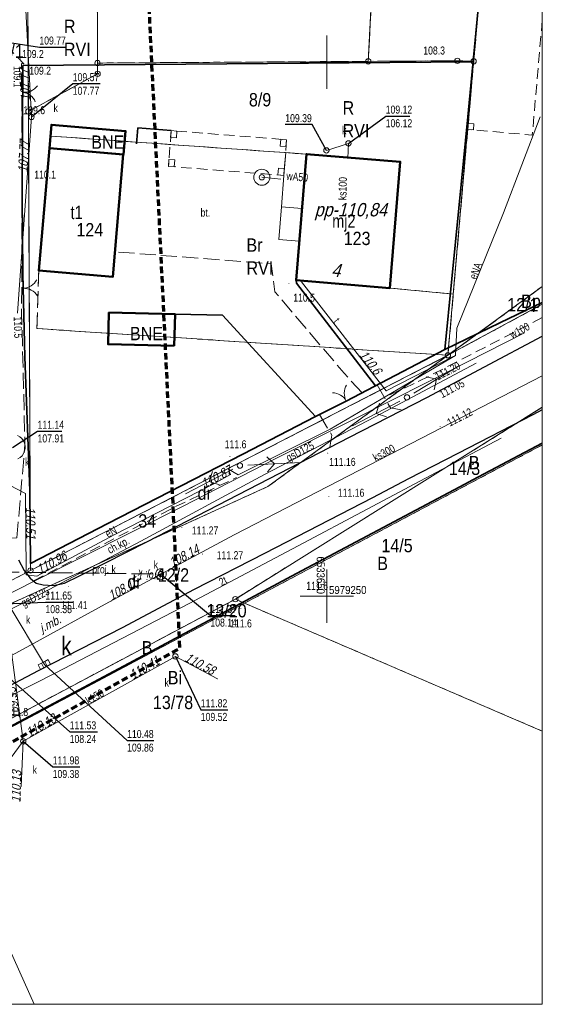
# Model space of a CAD drawing. Extents: x 6533465 to 6533671, y 5979208 to 5979355.
# Tile 6 of 7: x 6533621 to 6533670, y 5979212 to 5979304. Entities that reach past the tile are written whole.
import ezdxf
from ezdxf.enums import TextEntityAlignment as Align

# ---------------------------------------------------------------- set-up
doc = ezdxf.new("R2010")
doc.units = 0
doc.header["$MEASUREMENT"] = 0
for name, pattern in [('1.0_0.5', [1.5, 1, -0.5]), ('1.5_0.5', [2, 1.5, -0.5]), ('2', [0.9, 0.6, -0.3]), ('218-500', [1, 0.5, -0.5]), ('219-500', [0]), ('mz1.0_0.5', [1.5, 1, -0.5]), ('mz2.0_0.5', [2.5, 2, -0.5])]:
    doc.linetypes.add(name, pattern=pattern)
doc.layers.get('0').update_dxf_attribs({"color": 2, "linetype": 'CONTINUOUS', "lineweight": 5})
for name, color, linetype in [('202-Punkt graniczny stabilizowany trwale', 7, 'CONTINUOUS'), ('203-Punkt załamania granicy działki nie stabilizowany', 7, 'CONTINUOUS'), ('209-Opis konturu klasyfikacyjnego', 7, 'CONTINUOUS'), ('210-Oznaczenie użytku', 7, 'CONTINUOUS'), ('211-Nr działki', 7, 'CONTINUOUS'), ('217-Granica konturu klasyfikcyjnego', 7, 'CONTINUOUS'), ('218-Granica użytku', 7, 'CONTINUOUS'), ('219-Linia granicy', 7, 'CONTINUOUS'), ('238-Punkt adresowy budynku', 7, 'CONTINUOUS'), ('310-podpora związana z budynkiem (powierzchnia)', 7, 'CONTINUOUS'), ('312-Budynek (powierzchnia)', 7, 'CONTINUOUS'), ('312-Numer ewidencyjny budynku', 7, 'CONTINUOUS'), ('312-Numer ewidencyjny budynku-Atr124', 7, 'CONTINUOUS'), ('346-Wiata  taras odkryty na podporach - obrys', 7, 'CONTINUOUS'), ('510-Podpora jednosłupowa symb.-SEPOW', 7, 'CONTINUOUS'), ('516-Kierunek linii eN-SEPOW', 7, 'CONTINUOUS'), ('622-Punkt rzędnej przewodu-SKPOD', 7, 'CONTINUOUS'), ('622-Punkt rzędnej przewodu-SKPOD-Atr2', 7, 'CONTINUOUS'), ('625-Punkt rzędnej przewodu-SEPOD', 7, 'CONTINUOUS'), ('625-Punkt rzędnej przewodu-SEPOD-Atr2', 7, 'CONTINUOUS'), ('626-Punkt rzędnej przewodu-STPOD', 7, 'CONTINUOUS'), ('626-Punkt rzędnej przewodu-STPOD-Atr2', 7, 'CONTINUOUS'), ('905-Brama w ogrodzeniu', 7, 'CONTINUOUS'), ('996-Tekst dodatkowy mały', 7, 'CONTINUOUS'), ('chodnik (powierzchnia)', 7, 'CONTINUOUS'), ('chodnik (powierzchnia)-Atr17', 7, 'CONTINUOUS'), ('inny obiekt trwale związany z budynkiem (powierzchnia)', 7, 'CONTINUOUS'), ('jezdnia (powierzchnia)', 7, 'CONTINUOUS'), ('komora podziemna - przewód kanalizacyjny (powierzchnia)', 7, 'CONTINUOUS'), ('kratka ściekowa (punkt)', 7, 'CONTINUOUS'), ('kratka ściekowa (punkt)-Atr17', 7, 'CONTINUOUS'), ('krawężnik (linia)', 7, 'CONTINUOUS'), ('ogrodzenie trwałe (linia)', 7, 'CONTINUOUS'), ('plac (powierzchnia)', 7, 'CONTINUOUS'), ('plac (powierzchnia)-Atr17', 7, 'CONTINUOUS'), ('przewód elektroenergetyczny (linia)', 7, 'CONTINUOUS'), ('przewód elektroenergetyczny (linia)-Atr1', 7, 'CONTINUOUS'), ('przewód gazowy (linia)', 7, 'CONTINUOUS'), ('przewód gazowy (linia)-Atr1', 7, 'CONTINUOUS'), ('przewód kanalizacyjny (linia)', 7, 'CONTINUOUS'), ('przewód kanalizacyjny (linia)-Atr1', 7, 'CONTINUOUS'), ('przewód kanalizacyjny - projektowany lub w budowie (linia) - ob. projektowany', 7, 'CONTINUOUS'), ('przewód kanalizacyjny - projektowany lub w budowie (linia) - ob. projektowany-Atr1', 7, 'CONTINUOUS'), ('przewód telekomunikacyjny (linia)', 7, 'CONTINUOUS'), ('przewód telekomunikacyjny (linia)-Atr1', 7, 'CONTINUOUS'), ('przewód wodociągowy (linia)', 7, 'CONTINUOUS'), ('przewód wodociągowy (linia)-Atr1', 7, 'CONTINUOUS'), ('Punkt budynku', 7, 'CONTINUOUS'), ('punkt o określonej wysokości (sieć kanalizacyjna)', 7, 'CONTINUOUS'), ('punkt o określonej wysokości (sieć kanalizacyjna)-Atr2', 7, 'CONTINUOUS'), ('punkt o określonej wysokości (sieć kanalizacyjna)-Atr3', 7, 'CONTINUOUS'), ('punkt o określonej wysokości (sieć wodociągowa)-Atr2', 7, 'CONTINUOUS'), ('punkt wysokościowy naturalny', 7, 'CONTINUOUS'), ('punkt wysokościowy naturalny-Atr2', 7, 'CONTINUOUS'), ('punkt wysokościowy sztuczny', 7, 'CONTINUOUS'), ('punkt wysokościowy sztuczny-Atr2', 7, 'CONTINUOUS'), ('Ramki i opis wydruku', 7, 'CONTINUOUS'), ('studnia (punkt)', 7, 'CONTINUOUS'), ('urządzenie techniczne projektowane lub w budowie (sieć kanalizacyjna) - powierzchnia - ob. projektowany', 7, 'CONTINUOUS'), ('urządzenie techniczne projektowane lub w budowie (sieć kanalizacyjna) - powierzchnia - ob. projektowany-Atr17', 7, 'CONTINUOUS'), ('Wstawianie ramki sekcyjnej z opisem', 7, 'CONTINUOUS'), ('właz okrągły - siec kanalizacyjna (punkt)', 7, 'CONTINUOUS'), ('właz okrągły - siec kanalizacyjna (punkt)-Atr17', 7, 'CONTINUOUS'), ('Zakres', 7, 'CONTINUOUS')]:
    doc.layers.add(name, color=color, linetype=linetype)
doc.styles.get("Standard").update_dxf_attribs({"font": 'txt', "width": 0.75})
doc.linetypes.add('902-500', pattern='A,3.75,0,[1,ksztalty.shx,S=0.5,R=0,X=0,Y=0],3.75', length=7.5)

# ---------------------------------------------------------------- blocks, each defined once
blk = doc.blocks.new('PUNKTBUD')
at = {"color": 0}
blk.add_circle((0, 0), 0.045, dxfattribs=at)
blk = doc.blocks.new('202')
at = {"color": 0, "linetype": 'Continuous', "lineweight": 0}
blk.add_circle((0, 0), 0.25, dxfattribs=at)
blk = doc.blocks.new('203')
at = {"linetype": 'Continuous', "lineweight": 0}
h = blk.add_hatch(color=0, dxfattribs=at)
edge = h.paths.add_edge_path()
edge.add_arc((0, 0), 0.045, 0, 360)
blk = doc.blocks.new('PW02')
at = {"linetype": 'Continuous', "lineweight": 13}
h = blk.add_hatch(color=0, dxfattribs=at)
edge = h.paths.add_edge_path()
edge.add_arc((0, 0), 0.045, 0, 360)
blk = doc.blocks.new('621')
at = {"linetype": 'Continuous', "lineweight": 0}
h = blk.add_hatch(color=0, dxfattribs=at)
edge = h.paths.add_edge_path()
edge.add_arc((0, 0), 0.05, 0, 360)
blk = doc.blocks.new('516')
at = {"color": 0, "linetype": 'Continuous', "lineweight": 0}
for p, q in [((0.75, 0), (5.75, 0)), ((3.25, 0), (2.543, 0.707)), ((3.25, 0), (2.543, -0.707))]:
    blk.add_line(p, q, dxfattribs=at)
blk = doc.blocks.new('905')
at = {"color": 0, "linetype": 'Continuous', "lineweight": 0}
for centre, start, end in [((-1.5, 0), 0, 60), ((1.5, 0), 120, 180)]:
    blk.add_arc(centre, 1.5, start, end, dxfattribs=at)
blk = doc.blocks.new('510')
at = {"color": 0, "linetype": 'Continuous', "lineweight": 0}
blk.add_circle((0, 0), 0.25, dxfattribs=at)
blk = doc.blocks.new('US13')
at = {"color": 0, "linetype": 'Continuous', "lineweight": 13}
for radius in [0.75, 0.25]:
    blk.add_circle((0, 0), radius, dxfattribs=at)
blk = doc.blocks.new('PW01')
at = {"linetype": 'Continuous', "lineweight": 13}
h = blk.add_hatch(color=0, dxfattribs=at)
edge = h.paths.add_edge_path()
edge.add_arc((0, 0), 0.045, 0, 360)
blk = doc.blocks.new('US05')
at = {"color": 0, "linetype": 'Continuous', "lineweight": 13}
for p, q in [((-0.525, -0.25), (-0.525, 0.25)), ((-0.525, 0.25), (-0.175, 0.25)), ((-0.175, -0.25), (-0.175, 0.25)), ((-0.175, 0.25), (0.175, 0.25)), ((0.175, -0.25), (0.175, 0.25)), ((0.175, 0.25), (0.525, 0.25)), ((0.525, -0.25), (0.525, 0.25)), ((-0.525, -0.25), (-0.175, -0.25)), ((-0.175, -0.25), (0.175, -0.25)), ((0.175, -0.25), (0.525, -0.25))]:
    blk.add_line(p, q, dxfattribs=at)
blk = doc.blocks.new('US22')
at = {"color": 0, "linetype": 'Continuous', "lineweight": 13}
blk.add_circle((0, 0), 0.25, dxfattribs=at)

msp = doc.modelspace()

# ---------------------------------------------------------------- linework, layer by layer
at = {"layer": '217-Granica konturu klasyfikcyjnego', "color": 3, "linetype": '1.5_0.5', "lineweight": 18, "flags": 128}
for points in [[(6533653.88, 5979300.09), (6533655.11, 5979324.07)], [(6533655.11, 5979324.07), (6533653.88, 5979300.09)], [(6533621.97, 5979311.42), (6533622.04, 5979295.39)], [(6533628.52, 5979299.93), (6533628.48, 5979311.49)], [(6533628.48, 5979311.49), (6533628.52, 5979299.93)], [(6533664.8, 5979311.93), (6533663.75, 5979300.1)], [(6533663.75, 5979300.1), (6533664.8, 5979311.93)], [(6533653.88, 5979300.09), (6533628.52, 5979299.93)], [(6533628.52, 5979299.93), (6533653.88, 5979300.09)], [(6533628.53, 5979298.92), (6533628.52, 5979299.93)], [(6533628.52, 5979299.93), (6533628.53, 5979298.92)], [(6533662.23, 5979300.14), (6533653.88, 5979300.09)], [(6533653.88, 5979300.09), (6533662.23, 5979300.14)], [(6533663.75, 5979300.1), (6533661.84, 5979278.29)], [(6533661.84, 5979278.29), (6533663.75, 5979300.1)], [(6533663.75, 5979300.1), (6533662.23, 5979300.14)], [(6533662.23, 5979300.14), (6533663.75, 5979300.1)], [(6533622.04, 5979295.39), (6533628.53, 5979298.92)], [(6533628.53, 5979298.92), (6533622.04, 5979295.39)], [(6533622.04, 5979295.39), (6533622.24, 5979252.4)], [(6533624.1, 5979293.09), (6533624.01, 5979291.95)], [(6533624.01, 5979291.95), (6533624.1, 5979293.09)], [(6533648.09, 5979291.4), (6533624.1, 5979293.09)], [(6533624.1, 5979293.09), (6533648.09, 5979291.4)], [(6533624.01, 5979291.95), (6533623.02, 5979280.51)], [(6533623.02, 5979280.51), (6533624.01, 5979291.95)], [(6533656.86, 5979290.68), (6533648.09, 5979291.4)], [(6533648.09, 5979291.4), (6533656.86, 5979290.68)], [(6533655.89, 5979278.86), (6533656.86, 5979290.68)], [(6533656.86, 5979290.68), (6533655.89, 5979278.86)], [(6533623.02, 5979280.51), (6533622.84, 5979275.06)], [(6533622.84, 5979275.06), (6533623.02, 5979280.51)], [(6533661.34, 5979272.56), (6533670.18, 5979279.003)], [(6533661.84, 5979278.29), (6533655.89, 5979278.86)], [(6533655.89, 5979278.86), (6533661.84, 5979278.29)], [(6533661.34, 5979272.56), (6533661.84, 5979278.29)], [(6533661.84, 5979278.29), (6533661.34, 5979272.56)], [(6533622.84, 5979275.06), (6533661.34, 5979272.56)], [(6533661.34, 5979272.56), (6533622.84, 5979275.06)], [(6533622.24, 5979252.4), (6533661.34, 5979272.56)]]:
    msp.add_lwpolyline(points, dxfattribs=at)
at = {"layer": '218-Granica użytku', "color": 3, "linetype": '218-500', "lineweight": 18, "flags": 128}
for points in [[(6533653.88, 5979300.09), (6533655.11, 5979324.07)], [(6533655.11, 5979324.07), (6533653.88, 5979300.09)], [(6533622.04, 5979295.39), (6533621.97, 5979311.42)], [(6533621.97, 5979311.42), (6533622.04, 5979295.39)], [(6533628.52, 5979299.93), (6533628.48, 5979311.49)], [(6533628.48, 5979311.49), (6533628.52, 5979299.93)], [(6533664.8, 5979311.93), (6533663.75, 5979300.1)], [(6533663.75, 5979300.1), (6533664.8, 5979311.93)], [(6533653.88, 5979300.09), (6533628.52, 5979299.93)], [(6533628.52, 5979299.93), (6533653.88, 5979300.09)], [(6533628.53, 5979298.92), (6533628.52, 5979299.93)], [(6533628.52, 5979299.93), (6533628.53, 5979298.92)], [(6533662.23, 5979300.14), (6533653.88, 5979300.09)], [(6533653.88, 5979300.09), (6533662.23, 5979300.14)], [(6533663.75, 5979300.1), (6533661.84, 5979278.29)], [(6533661.84, 5979278.29), (6533663.75, 5979300.1)], [(6533663.75, 5979300.1), (6533662.23, 5979300.14)], [(6533662.23, 5979300.14), (6533663.75, 5979300.1)], [(6533622.04, 5979295.39), (6533628.53, 5979298.92)], [(6533628.53, 5979298.92), (6533622.04, 5979295.39)], [(6533622.24, 5979252.4), (6533622.04, 5979295.39)], [(6533622.04, 5979295.39), (6533622.24, 5979252.4)], [(6533624.1, 5979293.09), (6533624.01, 5979291.95)], [(6533624.01, 5979291.95), (6533624.1, 5979293.09)], [(6533648.09, 5979291.4), (6533624.1, 5979293.09)], [(6533624.1, 5979293.09), (6533648.09, 5979291.4)], [(6533624.01, 5979291.95), (6533623.02, 5979280.51)], [(6533623.02, 5979280.51), (6533624.01, 5979291.95)], [(6533656.86, 5979290.68), (6533648.09, 5979291.4)], [(6533648.09, 5979291.4), (6533656.86, 5979290.68)], [(6533655.89, 5979278.86), (6533656.86, 5979290.68)], [(6533656.86, 5979290.68), (6533655.89, 5979278.86)], [(6533623.02, 5979280.51), (6533622.84, 5979275.06)], [(6533622.84, 5979275.06), (6533623.02, 5979280.51)], [(6533670.18, 5979279.003), (6533661.34, 5979272.56)], [(6533661.34, 5979272.56), (6533670.18, 5979279.003)], [(6533661.84, 5979278.29), (6533655.89, 5979278.86)], [(6533655.89, 5979278.86), (6533661.84, 5979278.29)], [(6533661.34, 5979272.56), (6533661.84, 5979278.29)], [(6533661.84, 5979278.29), (6533661.34, 5979272.56)], [(6533661.34, 5979272.56), (6533670.18, 5979277.333)], [(6533670.18, 5979277.333), (6533661.34, 5979272.56)], [(6533622.84, 5979275.06), (6533661.34, 5979272.56)], [(6533661.34, 5979272.56), (6533622.84, 5979275.06)], [(6533661.34, 5979272.56), (6533622.24, 5979252.4)], [(6533622.24, 5979252.4), (6533661.34, 5979272.56)], [(6533644.48, 5979260.27), (6533661.34, 5979272.56)], [(6533661.34, 5979272.56), (6533644.48, 5979260.27)], [(6533670.18, 5979267.694), (6533641.43, 5979249.72)], [(6533641.43, 5979249.72), (6533670.18, 5979267.694)], [(6533642.29, 5979249.34), (6533670.18, 5979264.159)], [(6533670.18, 5979264.159), (6533642.29, 5979249.34)], [(6533584.54, 5979232.96), (6533644.48, 5979260.27)], [(6533644.48, 5979260.27), (6533584.54, 5979232.96)], [(6533622.24, 5979252.4), (6533616.34, 5979249.36)], [(6533616.34, 5979249.36), (6533622.24, 5979252.4)], [(6533641.43, 5979249.72), (6533607.92, 5979231.9)], [(6533607.92, 5979231.9), (6533641.43, 5979249.72)], [(6533642.29, 5979249.34), (6533641.43, 5979249.72)], [(6533641.43, 5979249.72), (6533642.29, 5979249.34)], [(6533642.29, 5979249.34), (6533607.97, 5979231.11)], [(6533607.97, 5979231.11), (6533642.29, 5979249.34)], [(6533670.18, 5979237.354), (6533642.29, 5979249.34)], [(6533642.29, 5979249.34), (6533670.18, 5979237.354)]]:
    msp.add_lwpolyline(points, dxfattribs=at)
at = {"layer": '219-Linia granicy', "color": 7, "linetype": '219-500', "lineweight": 18, "flags": 128}
for points in [[(6533653.88, 5979300.09), (6533656.714, 5979355.27)], [(6533622.04, 5979295.39), (6533621.97, 5979311.42)], [(6533628.48, 5979311.49), (6533628.52, 5979299.93)], [(6533664.8, 5979311.93), (6533663.75, 5979300.1)], [(6533628.52, 5979299.93), (6533653.88, 5979300.09)], [(6533628.53, 5979298.92), (6533628.52, 5979299.93)], [(6533662.23, 5979300.14), (6533653.88, 5979300.09)], [(6533661.84, 5979278.29), (6533663.75, 5979300.1)], [(6533662.23, 5979300.14), (6533663.75, 5979300.1)], [(6533628.53, 5979298.92), (6533622.04, 5979295.39)], [(6533622.24, 5979252.4), (6533622.04, 5979295.39)], [(6533670.18, 5979279.003), (6533661.34, 5979272.56)], [(6533661.34, 5979272.56), (6533661.84, 5979278.29)], [(6533670.18, 5979277.333), (6533661.34, 5979272.56)], [(6533661.34, 5979272.56), (6533622.24, 5979252.4)], [(6533661.34, 5979272.56), (6533644.48, 5979260.27)], [(6533670.18, 5979267.694), (6533641.43, 5979249.72)], [(6533670.18, 5979264.159), (6533642.29, 5979249.34)], [(6533644.48, 5979260.27), (6533584.54, 5979232.96)], [(6533622.24, 5979252.4), (6533616.34, 5979249.36)], [(6533641.43, 5979249.72), (6533607.92, 5979231.9)], [(6533642.29, 5979249.34), (6533641.43, 5979249.72)], [(6533642.29, 5979249.34), (6533607.97, 5979231.11)], [(6533670.18, 5979237.354), (6533642.29, 5979249.34)]]:
    msp.add_lwpolyline(points, dxfattribs=at)
at = {"layer": '310-podpora związana z budynkiem (powierzchnia)', "color": 7, "linetype": 'Continuous', "lineweight": 18, "flags": 128}
for points in [[(6533663.78, 5979294.24), (6533663.25, 5979294.29), (6533663.2, 5979293.71), (6533663.73, 5979293.66)], [(6533635.42, 5979293.6), (6533635.37, 5979292.96), (6533635.91, 5979292.92), (6533635.96, 5979293.56)], [(6533646.17, 5979292.12), (6533646.22, 5979292.75), (6533645.68, 5979292.79), (6533645.63, 5979292.15)], [(6533635.21, 5979290.89), (6533635.16, 5979290.25), (6533635.7, 5979290.21), (6533635.75, 5979290.85)], [(6533645.42, 5979289.45), (6533645.96, 5979289.41), (6533646.01, 5979290.05), (6533645.47, 5979290.08)]]:
    msp.add_lwpolyline(points, close=True, dxfattribs=at)
at = {"layer": '312-Budynek (powierzchnia)', "color": 7, "linetype": 'Continuous', "lineweight": 50, "flags": 128}
for points in [[(6533630.94, 5979291.36), (6533631.14, 5979293.55), (6533624.2, 5979294.15), (6533624.01, 5979291.95)], [(6533635.71, 5979273.44), (6533635.78, 5979276.41), (6533629.58, 5979276.56), (6533629.51, 5979273.59)]]:
    msp.add_lwpolyline(points, close=True, dxfattribs=at)
for points in [[(6533623.02, 5979280.51), (6533624.01, 5979291.95)], [(6533624.01, 5979291.95), (6533630.92, 5979291.36)], [(6533630.92, 5979291.36), (6533629.94, 5979279.91)], [(6533647.12, 5979279.58), (6533648.09, 5979291.4)], [(6533648.09, 5979291.4), (6533656.86, 5979290.68)], [(6533656.86, 5979290.68), (6533655.89, 5979278.86)], [(6533629.94, 5979279.91), (6533623.02, 5979280.51)], [(6533655.89, 5979278.86), (6533647.12, 5979279.58)]]:
    msp.add_lwpolyline(points, dxfattribs=at)
at = {"layer": '346-Wiata  taras odkryty na podporach - obrys', "color": 7, "linetype": '1.0_0.5', "lineweight": 18, "flags": 128}
for points in [[(6533663.2, 5979293.71), (6533664.42, 5979307.65), (6533670.18, 5979307.154)], [(6533670.18, 5979303.928), (6533669.24, 5979293.18), (6533663.2, 5979293.71)]]:
    msp.add_lwpolyline(points, dxfattribs=at)
msp.add_lwpolyline([(6533646.22, 5979292.75), (6533646.16, 5979291.56), (6533645.96, 5979289.41), (6533635.16, 5979290.25), (6533635.42, 5979293.6)], close=True, dxfattribs=at)
at = {"layer": 'chodnik (powierzchnia)', "color": 7, "linetype": 'mz1.0_0.5', "lineweight": 18, "flags": 128}
for points in [[(6533670.18, 5979276.083), (6533658.59, 5979270.1), (6533655.42, 5979268.65)], [(6533622.53, 5979251.43), (6533635.61, 5979258.28), (6533641.53, 5979261.1)]]:
    msp.add_lwpolyline(points, dxfattribs=at)
at = {"layer": 'inny obiekt trwale związany z budynkiem (powierzchnia)', "color": 7, "linetype": 'Continuous', "lineweight": 18, "flags": 128}
for points in [[(6533645.74, 5979286.46), (6533647.67, 5979286.3), (6533648.09, 5979291.4), (6533646.16, 5979291.56), (6533645.96, 5979289.41)], [(6533647.42, 5979283.25), (6533647.67, 5979286.3), (6533645.74, 5979286.46), (6533645.5, 5979283.4)]]:
    msp.add_lwpolyline(points, close=True, dxfattribs=at)
at = {"layer": 'jezdnia (powierzchnia)', "color": 7, "linetype": '1.5_0.5', "lineweight": 18, "flags": 128}
msp.add_lwpolyline([(6533620.97, 5979255.46), (6533621.72, 5979264.19), (6533621.41, 5979276.58), (6533621.46, 5979289.26), (6533621.4, 5979299.88), (6533621.62, 5979299.87), (6533618.53, 5979303.03), (6533617.78, 5979302.98), (6533618.12, 5979289.67), (6533617.64, 5979289.69), (6533618.09, 5979271.35), (6533617.29, 5979271.41), (6533617.37, 5979267.24), (6533616.48, 5979267), (6533616.45, 5979263.63), (6533616.54, 5979259.95), (6533616.78, 5979259.92), (6533617.29, 5979255.3)], close=True, dxfattribs=at)
for points in [[(6533654.72, 5979269.79), (6533655.95, 5979267.65), (6533657.02, 5979267.44)], [(6533649.31, 5979267.02), (6533650.46, 5979265.08), (6533650.29, 5979263.95)]]:
    msp.add_lwpolyline(points, dxfattribs=at)
at = {"layer": 'komora podziemna - przewód kanalizacyjny (powierzchnia)', "color": 34, "linetype": 'Continuous', "lineweight": 18, "flags": 128}
msp.add_lwpolyline([(6533621.04, 5979262.85), (6533621.26, 5979262.98), (6533621.45, 5979263.15), (6533621.59, 5979263.35), (6533621.69, 5979263.59), (6533621.74, 5979263.83), (6533621.74, 5979264.09), (6533621.69, 5979264.33), (6533621.58, 5979264.56), (6533621.43, 5979264.77), (6533621.24, 5979264.93), (6533621.02, 5979265.06)], dxfattribs=at)
at = {"layer": 'krawężnik (linia)', "color": 7, "linetype": 'Continuous', "lineweight": 25, "flags": 128}
for points in [[(6533621.13, 5979253.41), (6533621.66, 5979252.4), (6533622.2, 5979251.68), (6533622.78, 5979251.22), (6533623.44, 5979251.06), (6533624.4, 5979250.99), (6533625.42, 5979251.21), (6533626.84, 5979251.91), (6533629.21, 5979253.09), (6533633.19, 5979255.13), (6533640.76, 5979259.02), (6533646.49, 5979262), (6533652.11, 5979264.89), (6533659.35, 5979268.61), (6533670.18, 5979274.334)], [(6533670.18, 5979267.464), (6533669.28, 5979266.98), (6533662.28, 5979263.36), (6533657.64, 5979260.98), (6533654.28, 5979259.2), (6533644.15, 5979253.98), (6533637.57, 5979250.62), (6533630.82, 5979247.03), (6533622.95, 5979242.99), (6533618.57, 5979240.69), (6533612.34, 5979237.53), (6533602.67, 5979232.42), (6533598.47, 5979230.33), (6533595.84, 5979228.92), (6533587.05, 5979224.38), (6533580.06, 5979220.68), (6533570.41, 5979215.67), (6533563.085, 5979211.77)]]:
    msp.add_lwpolyline(points, dxfattribs=at)
at = {"layer": 'ogrodzenie trwałe (linia)', "color": 7, "linetype": '902-500', "lineweight": 35, "flags": 128}
for points in [[(6533648.93, 5979266.82), (6533651.8, 5979268.26), (6533661.06, 5979273.1), (6533662.36, 5979286.34), (6533663.2, 5979294.89), (6533664.42, 5979307.65)], [(6533621.52, 5979299.7), (6533621.47, 5979287.59), (6533621.53, 5979280.2), (6533621.72, 5979272.4), (6533622.19, 5979259.86), (6533622.25, 5979253.07)], [(6533621.52, 5979299.7), (6533663.54, 5979300.04), (6533663.67, 5979300.06)], [(6533635.42, 5979293.6), (6533632.3, 5979293.86), (6533632.16, 5979292.36)], [(6533654.57, 5979269.7), (6533647.15, 5979279.3), (6533647.12, 5979279.58)], [(6533661.06, 5979273.1), (6533666.21, 5979275.61), (6533670.18, 5979277.51)], [(6533622.25, 5979253.07), (6533629.48, 5979256.81), (6533642.13, 5979263.3), (6533648.93, 5979266.82), (6533640.22, 5979276.31), (6533635.78, 5979276.41)], [(6533612.37, 5979233.4), (6533619.22, 5979237.21), (6533631.88, 5979243.94), (6533647.15, 5979252.12), (6533662.92, 5979260.5), (6533663.68, 5979260.88), (6533670.18, 5979264.339)]]:
    msp.add_lwpolyline(points, dxfattribs=at)
at = {"layer": 'plac (powierzchnia)', "color": 7, "linetype": '1.5_0.5', "lineweight": 18, "flags": 128}
msp.add_lwpolyline([(6533653.3, 5979269.04), (6533651.63, 5979270.87), (6533645.13, 5979278.5), (6533644.78, 5979281.13), (6533630.13, 5979282.25)], dxfattribs=at)
at = {"layer": 'przewód elektroenergetyczny (linia)', "color": 1, "linetype": 'Continuous', "lineweight": 18, "flags": 128}
for points in [[(6533640.8, 5979261.9), (6533641.69, 5979261.36), (6533650.3, 5979265.65), (6533657.73, 5979270), (6533662.05, 5979272.53), (6533662.18, 5979275.09), (6533666.53, 5979285.91), (6533669.98, 5979294.89)], [(6533616.51, 5979269.92), (6533616.82, 5979269.89), (6533617.16, 5979264.06), (6533617.31, 5979261.92), (6533621.76, 5979259.62), (6533621.83, 5979252.34), (6533621.82, 5979252), (6533622.85, 5979251.87), (6533630.09, 5979255.74), (6533639.42, 5979260.52), (6533640.97, 5979261.39), (6533640.8, 5979261.9)]]:
    msp.add_lwpolyline(points, dxfattribs=at)
at = {"layer": 'przewód gazowy (linia)', "color": 40, "linetype": 'Continuous', "lineweight": 18, "flags": 128}
for points in [[(6533664, 5979271.83), (6533654.53, 5979266.78)], [(6533654.53, 5979266.78), (6533644.16, 5979261.39)], [(6533644.16, 5979261.39), (6533632.57, 5979255.14)], [(6533632.57, 5979255.14), (6533622.2, 5979249.68)], [(6533622.2, 5979249.68), (6533613.21, 5979245.23)]]:
    msp.add_lwpolyline(points, dxfattribs=at)
at = {"layer": 'przewód kanalizacyjny (linia)', "color": 34, "linetype": 'Continuous', "lineweight": 18, "flags": 128}
for points in [[(6533622.33, 5979294.88), (6533621.23, 5979315.5)], [(6533621.03, 5979276.51), (6533622.33, 5979294.9)], [(6533649.96, 5979291.75), (6533652.02, 5979292.4)], [(6533652.02, 5979292.4), (6533651.97, 5979291.02)], [(6533670.18, 5979270.62), (6533658.87, 5979264.8)], [(6533658.87, 5979264.8), (6533641.31, 5979255.73)], [(6533641.31, 5979255.73), (6533634.46, 5979252.07)], [(6533634.46, 5979252.07), (6533629.59, 5979249.43)], [(6533629.59, 5979249.43), (6533622.17, 5979245.38)], [(6533621.56, 5979236.41), (6533619.86, 5979249.29)], [(6533623.54, 5979243.59), (6533620.15, 5979249.29)], [(6533622.17, 5979245.38), (6533618.84, 5979243.58)], [(6533621.56, 5979236.41), (6533635.81, 5979244.36)], [(6533635.81, 5979244.36), (6533639.77, 5979242.24)], [(6533618.76, 5979232.65), (6533621.56, 5979236.41)], [(6533621.56, 5979236.41), (6533621.37, 5979232.18)], [(6533615.86, 5979226.72), (6533622.597, 5979211.77)]]:
    msp.add_lwpolyline(points, dxfattribs=at)
at = {"layer": 'przewód kanalizacyjny - projektowany lub w budowie (linia) - ob. projektowany', "color": 34, "linetype": 'mz2.0_0.5', "lineweight": 18, "flags": 128}
msp.add_lwpolyline([(6533619.19, 5979252.26), (6533634.46, 5979252.07)], dxfattribs=at)
at = {"layer": 'przewód telekomunikacyjny (linia)', "color": 30, "linetype": 'Continuous', "lineweight": 18, "flags": 128}
for points in [[(6533647.62, 5979279.45), (6533655.55, 5979269.23)], [(6533655.55, 5979269.23), (6533661.83, 5979272.45)], [(6533666.34, 5979264.81), (6533660.25, 5979261.58)], [(6533660.25, 5979261.58), (6533647.31, 5979254.72)], [(6533647.31, 5979254.72), (6533637.11, 5979249.31)], [(6533637.11, 5979249.31), (6533624.55, 5979242.8)], [(6533624.55, 5979242.8), (6533614.57, 5979237.72)]]:
    msp.add_lwpolyline(points, dxfattribs=at)
at = {"layer": 'przewód wodociągowy (linia)', "color": 5, "linetype": 'Continuous', "lineweight": 18, "flags": 128}
for points in [[(6533643.91, 5979289.23), (6533645.69, 5979289.04)], [(6533668.5, 5979274.67), (6533659.61, 5979270.15)], [(6533659.61, 5979270.15), (6533652.12, 5979266.36)], [(6533652.12, 5979266.36), (6533645.23, 5979262.88)], [(6533645.23, 5979262.88), (6533636.54, 5979258.43)], [(6533636.54, 5979258.43), (6533622.4, 5979251.3)], [(6533622.4, 5979251.3), (6533618.45, 5979249.3)]]:
    msp.add_lwpolyline(points, dxfattribs=at)
at = {"layer": 'punkt o określonej wysokości (sieć kanalizacyjna)-Atr2', "color": 7, "flags": 128}
for points in [[(6533622.33, 5979294.88), (6533626.2, 5979298), (6533628.768, 5979298)], [(6533652.02, 5979292.4), (6533655.51, 5979294.96), (6533657.782, 5979294.96)], [(6533649.96, 5979291.75), (6533648.61, 5979294.16), (6533646.104, 5979294.16)], [(6533620.56, 5979263.91), (6533622.9, 5979265.44), (6533625.172, 5979265.44)], [(6533634.46, 5979252.07), (6533639.09, 5979248.19), (6533641.419, 5979248.19)], [(6533619.86, 5979249.29), (6533623.64, 5979249.45), (6533626.204, 5979249.45)], [(6533635.81, 5979244.36), (6533638.19, 5979239.36), (6533640.725, 5979239.36)], [(6533618.84, 5979243.58), (6533625.91, 5979237.29), (6533628.502, 5979237.29)], [(6533623.54, 5979243.59), (6533631.29, 5979236.48), (6533633.796, 5979236.48)], [(6533621.56, 5979236.41), (6533624.32, 5979234.01), (6533626.855, 5979234.01)]]:
    msp.add_lwpolyline(points, dxfattribs=at)
at = {"layer": 'punkt o określonej wysokości (sieć wodociągowa)-Atr2', "color": 7, "flags": 128}
msp.add_lwpolyline([(6533617.48, 5979302.29), (6533623.07, 5979301.43), (6533625.61, 5979301.43)], dxfattribs=at)
at = {"layer": 'Ramki i opis wydruku', "color": 7, "linetype": 'Continuous', "lineweight": 13, "flags": 128}
for points in [[(6533670.18, 5979211.77), (6533670.18, 5979355.27), (6533465.18, 5979355.27), (6533465.18, 5979211.77)], [(6533670.18, 5979211.77), (6533670.18, 5979355.27), (6533550.68, 5979355.27), (6533550.68, 5979211.77)]]:
    msp.add_lwpolyline(points, close=True, dxfattribs=at)
at = {"layer": 'urządzenie techniczne projektowane lub w budowie (sieć kanalizacyjna) - powierzchnia - ob. projektowany', "color": 34, "linetype": 'mz2.0_0.5', "lineweight": 18, "flags": 128}
msp.add_lwpolyline([(6533634.74, 5979251.65), (6533634.61, 5979251.59), (6533634.47, 5979251.57), (6533634.33, 5979251.58), (6533634.19, 5979251.64), (6533634.08, 5979251.73), (6533634, 5979251.85), (6533633.96, 5979251.99), (6533633.96, 5979252.13), (6533634, 5979252.27), (6533634.07, 5979252.39), (6533634.18, 5979252.49), (6533634.31, 5979252.55), (6533634.45, 5979252.57), (6533634.59, 5979252.56), (6533634.73, 5979252.5), (6533634.84, 5979252.41), (6533634.92, 5979252.29), (6533634.96, 5979252.15), (6533634.96, 5979252.01), (6533634.92, 5979251.87), (6533634.85, 5979251.75)], close=True, dxfattribs=at)
at = {"layer": 'Wstawianie ramki sekcyjnej z opisem', "color": 7, "linetype": 'Continuous', "lineweight": 13, "flags": 128}
for points in [[(6533650, 5979297.5), (6533650, 5979302.5)], [(6533647.5, 5979300), (6533652.5, 5979300)], [(6533650, 5979247.5), (6533650, 5979252.5)], [(6533647.5, 5979250), (6533652.5, 5979250)]]:
    msp.add_lwpolyline(points, dxfattribs=at)
at = {"layer": 'Zakres', "color": 94, "linetype": '2', "lineweight": 70, "flags": 128}
msp.add_lwpolyline([(6533595.13, 5979314.6), (6533595.63, 5979289.46), (6533611.65, 5979289.09), (6533612.3, 5979231.76), (6533636.24, 5979245.12), (6533632.9, 5979314.75)], close=True, dxfattribs=at)

# ---------------------------------------------------------------- block references
at = {"layer": '202-Punkt graniczny stabilizowany trwale', "color": 7, "linetype": 'Continuous', "lineweight": 18}
for p in [(6533628.52, 5979299.93), (6533653.88, 5979300.09), (6533662.23, 5979300.14), (6533663.75, 5979300.1), (6533628.53, 5979298.92), (6533622.04, 5979295.39), (6533661.34, 5979272.56), (6533622.24, 5979252.4), (6533641.43, 5979249.72)]:
    msp.add_blockref('202', p, dxfattribs=at)
at = {"layer": '203-Punkt załamania granicy działki nie stabilizowany', "color": 7, "linetype": 'Continuous', "lineweight": 18}
for p in [(6533661.84, 5979278.29), (6533644.48, 5979260.27), (6533642.29, 5979249.34)]:
    msp.add_blockref('203', p, dxfattribs=at)
at = {"layer": '510-Podpora jednosłupowa symb.-SEPOW', "color": 7, "linetype": 'Continuous', "lineweight": 18}
for p in [(6533657.5, 5979268.62), (6533641.86, 5979262.23)]:
    msp.add_blockref('510', p, dxfattribs=at)
at = {"layer": '516-Kierunek linii eN-SEPOW', "color": 7, "linetype": 'Continuous', "lineweight": 18}
for p, rotation in [((6533657.5, 5979268.62), 31.26), ((6533657.5, 5979268.62), 207.82), ((6533641.86, 5979262.23), 207.45), ((6533641.86, 5979262.23), 2.753)]:
    msp.add_blockref('516', p, dxfattribs=dict(at, rotation=rotation))
at = {"layer": '622-Punkt rzędnej przewodu-SKPOD', "color": 32, "linetype": 'Continuous', "lineweight": 18}
for p in [(6533622.27, 5979296.13), (6533622.33, 5979294.9), (6533634.46, 5979252.07), (6533629.84, 5979249.57), (6533631.85, 5979242.16), (6533639.77, 5979242.24), (6533621.3, 5979238.35), (6533622.16, 5979236.74), (6533621.37, 5979232.18)]:
    msp.add_blockref('621', p, dxfattribs=at)
at = {"layer": '625-Punkt rzędnej przewodu-SEPOD', "color": 1, "linetype": 'Continuous', "lineweight": 18}
for p in [(6533640.97, 5979261.39), (6533621.76, 5979259.62), (6533622.85, 5979251.87)]:
    msp.add_blockref('621', p, dxfattribs=at)
at = {"layer": '626-Punkt rzędnej przewodu-STPOD', "color": 30, "linetype": 'Continuous', "lineweight": 18}
msp.add_blockref('621', (6533655.55, 5979269.23), dxfattribs=at)
at = {"layer": '905-Brama w ogrodzeniu', "color": 7, "linetype": 'Continuous', "lineweight": 35}
for p, rotation in [((6533621.5, 5979297.21), 262.504), ((6533621.56, 5979278.83), 272.206), ((6533651.81, 5979268.27), 28.379)]:
    msp.add_blockref('905', p, dxfattribs=dict(at, rotation=rotation))
at = {"layer": 'kratka ściekowa (punkt)', "color": 7, "linetype": 'Continuous', "lineweight": 18, "rotation": 207.47}
msp.add_blockref('US05', (6533623.54, 5979243.59), dxfattribs=at)
at = {"layer": 'Punkt budynku', "color": 5, "linetype": 'Continuous', "lineweight": 18}
for p in [(6533624.01, 5979291.95), (6533630.92, 5979291.36), (6533648.09, 5979291.4), (6533656.86, 5979290.68), (6533623.02, 5979280.51), (6533629.94, 5979279.91), (6533647.12, 5979279.58), (6533655.89, 5979278.86)]:
    msp.add_blockref('PUNKTBUD', p, dxfattribs=at)
at = {"layer": 'punkt o określonej wysokości (sieć kanalizacyjna)', "color": 34, "linetype": 'Continuous', "lineweight": 13}
for p in [(6533622.33, 5979294.88), (6533652.02, 5979292.4), (6533649.96, 5979291.75), (6533634.46, 5979252.07), (6533635.81, 5979244.36), (6533621.56, 5979236.41)]:
    msp.add_blockref('PW01', p, dxfattribs=at)
at = {"layer": 'punkt o określonej wysokości (sieć kanalizacyjna)', "color": 34, "linetype": 'Continuous', "lineweight": 13, "rotation": 207.47}
msp.add_blockref('PW01', (6533623.54, 5979243.59), dxfattribs=at)
at = {"layer": 'punkt wysokościowy naturalny', "color": 7, "linetype": 'Continuous', "lineweight": 13}
for p in [(6533621.32, 5979300.39), (6533621.59, 5979299.85), (6533621.62, 5979299.87), (6533663.54, 5979300.04), (6533621.57, 5979295.14), (6533621.94, 5979289.75), (6533646.45, 5979279.29), (6533621.41, 5979276.58), (6533640.92, 5979263.08), (6533649.46, 5979252.75), (6533641.94, 5979248.86)]:
    msp.add_blockref('PW01', p, dxfattribs=at)
at = {"layer": 'punkt wysokościowy sztuczny', "color": 7, "linetype": 'Continuous', "lineweight": 13}
for p in [(6533658.59, 5979270.1), (6533659.35, 5979268.61), (6533660.61, 5979265.87), (6533650.08, 5979263.39), (6533650.19, 5979259.32), (6533636.41, 5979256.41), (6533638.35, 5979253.94), (6533625.81, 5979250.89)]:
    msp.add_blockref('PW02', p, dxfattribs=at)
at = {"layer": 'studnia (punkt)', "color": 7, "linetype": 'Continuous', "lineweight": 18}
msp.add_blockref('US13', (6533643.91, 5979289.23), dxfattribs=at)
at = {"layer": 'właz okrągły - siec kanalizacyjna (punkt)', "color": 7, "linetype": 'Continuous', "lineweight": 18}
for p in [(6533622.33, 5979294.88), (6533649.96, 5979291.75), (6533652.02, 5979292.4), (6533634.46, 5979252.07), (6533635.81, 5979244.36), (6533621.56, 5979236.41)]:
    msp.add_blockref('US22', p, dxfattribs=at)

# ---------------------------------------------------------------- texts
at = {"layer": '209-Opis konturu klasyfikacyjnego', "color": 3, "linetype": 'Continuous', "lineweight": 18, "width": 0.9}
for p in [(6533625.37, 5979301.84), (6533651.47, 5979294.21), (6533642.47, 5979281.36)]:
    msp.add_text('RVI', height=1.25, dxfattribs=at).set_placement(p, align=Align.TOP_LEFT)
at = {"layer": '210-Oznaczenie użytku', "color": 3, "linetype": 'Continuous', "lineweight": 18, "width": 0.9}
for s, p in [('R', (6533625.37, 5979302.74)), ('R', (6533651.47, 5979295.11)), ('Br', (6533642.47, 5979282.26)), ('Bp', (6533668.2, 5979276.99)), ('B', (6533663.29, 5979261.88)), ('dr', (6533637.89, 5979259.02)), ('B', (6533654.72, 5979252.45)), ('dr', (6533631.3, 5979250.71)), ('B', (6533632.66, 5979244.54)), ('Bi', (6533635.1, 5979241.74))]:
    msp.add_text(s, height=1.25, dxfattribs=at).set_placement(p)
at = {"layer": '211-Nr działki', "color": 7, "linetype": 'Continuous', "lineweight": 18, "width": 0.9}
for s, p in [('35/1', (6533618.68, 5979300.41)), ('8/9', (6533642.7, 5979295.87)), ('12/1', (6533666.89, 5979276.67)), ('14/3', (6533661.43, 5979261.35)), ('34', (6533632.34, 5979256.42)), ('14/5', (6533655.11, 5979254.11)), ('13/20', (6533638.72, 5979248.01)), ('13/78', (6533633.71, 5979239.42))]:
    msp.add_text(s, height=1.25, dxfattribs=at).set_placement(p)
msp.add_text('12/2', height=1.25, dxfattribs=at).set_placement((6533634.17, 5979252.61), align=Align.TOP_LEFT)
at = {"layer": '238-Punkt adresowy budynku', "color": 7, "linetype": 'Continuous', "lineweight": 25, "oblique": 15, "width": 0.9}
msp.add_text('4', height=1.25, rotation=356.099, dxfattribs=at).set_placement((6533650.81, 5979279.9), align=Align.CENTER)
at = {"layer": '312-Numer ewidencyjny budynku', "color": 7, "linetype": 'Continuous', "lineweight": 18, "width": 0.9}
for s, p in [('BNE', (6533627.93, 5979293.15)), ('124', (6533626.54, 5979284.94)), ('123', (6533651.58, 5979284.13)), ('BNE', (6533631.56, 5979275.22))]:
    msp.add_text(s, height=1.25, dxfattribs=at).set_placement(p, align=Align.TOP_LEFT)
at = {"layer": '312-Numer ewidencyjny budynku-Atr124', "color": 7, "width": 0.81}
for s, p in [('t1', (6533626.56, 5979285.94)), ('mj2', (6533651.59, 5979285.13))]:
    msp.add_text(s, height=1.25, dxfattribs=at).set_placement(p, align=Align.MIDDLE_CENTER)
at = {"layer": '622-Punkt rzędnej przewodu-SKPOD-Atr2', "color": 32, "oblique": 15, "width": 0.81}
for s, rotation, p in [('107.77', 93.86, (6533622.25, 5979296.43)), ('107.77', 86.734, (6533621.96, 5979289.66)), ('108.14', 28.875, (6533635.53, 5979252.65)), ('108.15', 29.296, (6533629.84, 5979249.57)), ('110.41', 29.958, (6533631.85, 5979242.16)), ('110.58', -27.42, (6533636.59, 5979243.94)), ('109.95', 98.324, (6533621.27, 5979238.56)), ('110.13', 29.958, (6533622.16, 5979236.74)), ('110.13', 88.24, (6533621.3, 5979230.66))]:
    msp.add_text(s, height=0.9, rotation=rotation, dxfattribs=at).set_placement(p)
at = {"layer": '625-Punkt rzędnej przewodu-SEPOD-Atr2', "color": 1, "oblique": 15, "width": 0.81}
for s, rotation, p in [('110.87', 27.934, (6533638.53, 5979260.07)), ('110.51', -88.662, (6533621.77, 5979258.36)), ('110.96', 28.94, (6533623.13, 5979252.02))]:
    msp.add_text(s, height=0.9, rotation=rotation, dxfattribs=at).set_placement(p)
at = {"layer": '626-Punkt rzędnej przewodu-STPOD-Atr2', "color": 30, "oblique": 15, "width": 0.81}
msp.add_text('110.6', height=0.9, rotation=-51.402, dxfattribs=at).set_placement((6533652.97, 5979272.56))
at = {"layer": '996-Tekst dodatkowy mały', "color": 7, "linetype": 'Continuous', "lineweight": 25, "oblique": 15, "width": 0.9}
msp.add_text('pp-110,84', height=1.25, dxfattribs=at).set_placement((6533648.85, 5979285.57))
at = {"layer": '996-Tekst dodatkowy mały', "color": 7, "linetype": 'Continuous', "lineweight": 13, "oblique": 15, "width": 0.9}
msp.add_text('j.mb.', height=0.8, rotation=27.173, dxfattribs=at).set_placement((6533623.34, 5979246.58))
at = {"layer": 'chodnik (powierzchnia)-Atr17', "color": 7, "width": 0.81}
msp.add_text('ch.kp.', height=0.75, rotation=27.641, dxfattribs=at).set_placement((6533629.68, 5979253.94))
at = {"layer": 'kratka ściekowa (punkt)-Atr17', "color": 7, "width": 0.813}
msp.add_text('k', height=1.75, dxfattribs=at).set_placement((6533625.13, 5979244.47))
at = {"layer": 'plac (powierzchnia)-Atr17', "color": 7, "width": 0.81}
msp.add_text('bt.', height=0.75, dxfattribs=at).set_placement((6533638.17, 5979285.55))
at = {"layer": 'przewód elektroenergetyczny (linia)-Atr1', "color": 1, "width": 0.81}
for s, rotation, p in [('eNA', 68.892, (6533664, 5979279.59)), ('eN', 28.94, (6533629.51, 5979255.44))]:
    msp.add_text(s, height=0.75, rotation=rotation, dxfattribs=at).set_placement(p)
at = {"layer": 'przewód gazowy (linia)-Atr1', "color": 7, "width": 0.81}
msp.add_text('gsD125', height=0.75, rotation=27.464, dxfattribs=at).set_placement((6533646.42, 5979262.57))
msp.add_text('gsD125', height=0.75, rotation=26.335, dxfattribs=at).set_placement((6533621.43, 5979249.3), align=Align.MIDDLE_LEFT)
at = {"layer": 'przewód kanalizacyjny (linia)-Atr1', "color": 34, "width": 0.81}
for s, rotation, p in [('ks100', 88.755, (6533651.83, 5979287.08)), ('ks300', 28.134, (6533654.57, 5979262.58)), ('k150', 29.958, (6533627.68, 5979239.82))]:
    msp.add_text(s, height=0.75, rotation=rotation, dxfattribs=at).set_placement(p)
at = {"layer": 'przewód kanalizacyjny - projektowany lub w budowie (linia) - ob. projektowany-Atr1', "color": 34, "width": 0.81}
msp.add_text('proj. k', height=0.75, rotation=359.287, dxfattribs=at).set_placement((6533628.02, 5979252.15))
at = {"layer": 'przewód telekomunikacyjny (linia)-Atr1', "color": 30, "width": 0.81}
for s, rotation, p in [('t', -51.402, (6533650.55, 5979275.67)), ('2t', 28.74, (6533640.15, 5979250.92))]:
    msp.add_text(s, height=0.75, rotation=rotation, dxfattribs=at).set_placement(p)
at = {"layer": 'przewód wodociągowy (linia)-Atr1', "color": 5, "width": 0.81}
for s, rotation, p in [('wA50', -5.108, (6533646.18, 5979288.99)), ('w100', 27.748, (6533667.37, 5979274.1))]:
    msp.add_text(s, height=0.75, rotation=rotation, dxfattribs=at).set_placement(p)
at = {"layer": 'punkt o określonej wysokości (sieć kanalizacyjna)-Atr2', "color": 34, "width": 0.81}
for s, p in [('109.57', (6533626.2, 5979298.008)), ('109.12', (6533655.51, 5979294.968)), ('109.39', (6533646.104, 5979294.168)), ('111.14', (6533622.9, 5979265.448)), ('111.65', (6533623.64, 5979249.458)), ('111.37', (6533639.09, 5979248.198)), ('111.82', (6533638.19, 5979239.368)), ('111.53', (6533625.91, 5979237.298)), ('110.48', (6533631.29, 5979236.488)), ('111.98', (6533624.32, 5979234.018))]:
    msp.add_text(s, height=0.75, dxfattribs=at).set_placement(p, align=Align.BOTTOM_LEFT)
at = {"layer": 'punkt o określonej wysokości (sieć kanalizacyjna)-Atr3', "color": 34, "width": 0.81}
for s, p in [('107.77', (6533626.2, 5979296.732)), ('106.12', (6533655.51, 5979293.692)), ('107.91', (6533622.9, 5979264.173)), ('108.38', (6533623.64, 5979248.183)), ('108.14', (6533639.09, 5979246.923)), ('109.52', (6533638.19, 5979238.093)), ('108.24', (6533625.91, 5979236.022)), ('109.86', (6533631.29, 5979235.213)), ('109.38', (6533624.32, 5979232.742))]:
    msp.add_text(s, height=0.75, dxfattribs=at).set_placement(p, align=Align.BOTTOM_LEFT)
at = {"layer": 'punkt o określonej wysokości (sieć wodociągowa)-Atr2', "color": 5, "width": 0.81}
msp.add_text('109.77', height=0.75, dxfattribs=at).set_placement((6533623.07, 5979301.438), align=Align.BOTTOM_LEFT)
at = {"layer": 'punkt wysokościowy naturalny-Atr2', "color": 7, "width": 0.81}
for s, p in [('109.2', (6533621.45, 5979300.4)), ('108.3', (6533659.03, 5979300.73)), ('109.2', (6533622.13, 5979298.84)), ('109.6', (6533621.57, 5979295.14)), ('110.1', (6533622.59, 5979289.1)), ('110.5', (6533646.85, 5979277.58)), ('111.6', (6533640.43, 5979263.85)), ('111.6', (6533648.07, 5979250.59)), ('111.6', (6533640.94, 5979247.07)), ('111.8', (6533619.99, 5979238.77))]:
    msp.add_text(s, height=0.75, dxfattribs=at).set_placement(p)
for s, rotation, p in [('109.1', -89.676, (6533621.4, 5979299.67)), ('110.5', -88.567, (6533621.42, 5979276.2))]:
    msp.add_text(s, height=0.75, rotation=rotation, dxfattribs=at).set_placement(p, align=Align.TOP_LEFT)
at = {"layer": 'punkt wysokościowy sztuczny-Atr2', "color": 7, "width": 0.81}
for s, rotation, p in [('111.20', 27.304, (6533660.04, 5979270.85)), ('111.05', 27.858, (6533660.44, 5979269.19)), ('111.12', 27.154, (6533661.17, 5979266.53))]:
    msp.add_text(s, height=0.75, rotation=rotation, dxfattribs=at).set_placement(p, align=Align.TOP_LEFT)
for s, p in [('111.16', (6533650.21, 5979262.2)), ('111.16', (6533651.03, 5979259.31)), ('111.27', (6533637.35, 5979255.78)), ('111.27', (6533639.68, 5979253.46)), ('111.41', (6533625.1, 5979248.78))]:
    msp.add_text(s, height=0.75, dxfattribs=at).set_placement(p)
at = {"layer": 'urządzenie techniczne projektowane lub w budowie (sieć kanalizacyjna) - powierzchnia - ob. projektowany-Atr17', "color": 34, "width": 0.81}
msp.add_text('proj. k', height=0.75, rotation=374349767.675, dxfattribs=at).set_placement((6533634.54, 5979252.02))
at = {"layer": 'Wstawianie ramki sekcyjnej z opisem', "color": 7, "linetype": 'Continuous', "lineweight": 13, "width": 0.9}
msp.add_text('6533650', height=0.75, rotation=270, dxfattribs=at).set_placement((6533649.05, 5979250.2), align=Align.RIGHT)
msp.add_text('5979250', height=0.75, rotation=0.001, dxfattribs=at).set_placement((6533650.2, 5979250.2))
at = {"layer": 'właz okrągły - siec kanalizacyjna (punkt)-Atr17', "color": 7, "width": 0.81}
for p in [(6533624.4, 5979295.35), (6533651.43, 5979293.26), (6533621.72, 5979262.2), (6533633.78, 5979252.57), (6533621.82, 5979247.42), (6533634.8, 5979241.53), (6533622.44, 5979233.36)]:
    msp.add_text('k', height=0.75, dxfattribs=at).set_placement(p)

doc.saveas('drawing.dxf')
